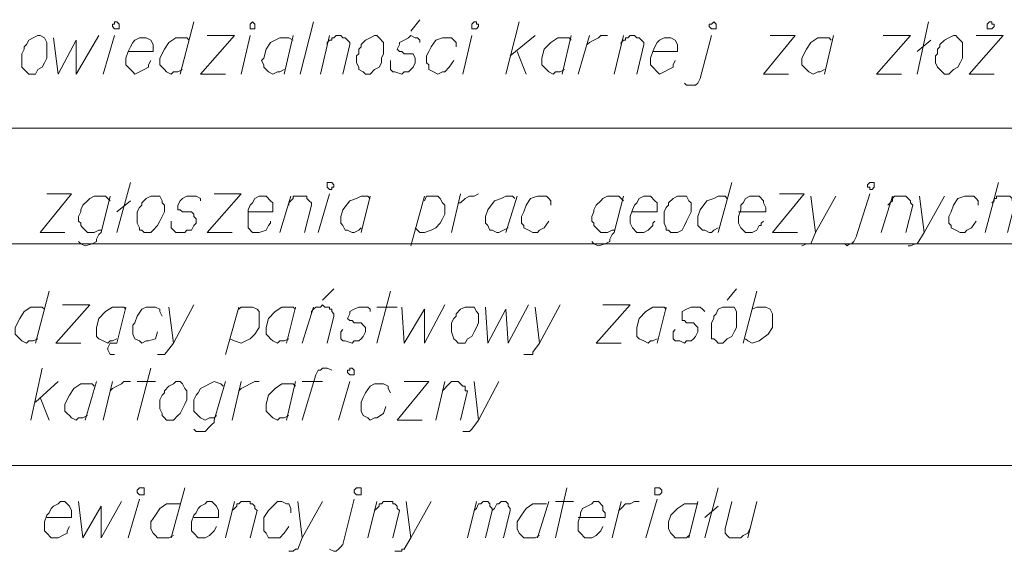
# Model space of a CAD drawing. Header units: metres. Extents: x 7431553 to 7432401, y 5544342 to 5544539.
# Tile 12 of 180: x 7432099 to 7432117, y 5544363 to 5544373. Entities that reach past the tile are written whole.
import ezdxf

# ---------------------------------------------------------------- set-up
doc = ezdxf.new("R2010")
doc.units = ezdxf.units.M
doc.header["$MEASUREMENT"] = 0
doc.layers.add('BG-PR90-PB-PZT-PZT01_2026_04_14$0$MAPA DCP', color=7, linetype='Continuous', lineweight=0)
doc.layers.add('PRIMETECH_XREF', color=7, linetype='Continuous', lineweight=5)

# ---------------------------------------------------------------- blocks, each defined once
blk = doc.blocks.new('BG-PR90-PB-PZT-PZT01_2026_04_14$0$Naddrwiną2025_v2klauzulap')
at = {"layer": 'BG-PR90-PB-PZT-PZT01_2026_04_14$0$MAPA DCP', "color": 1, "linetype": 'Continuous', "lineweight": 9, "transparency": 33554687}
for points in [[(7431791.123, 5544504.911), (7431791.123, 5544532.936)], [(7431793.282, 5544504.911), (7431793.282, 5544532.936)], [(7431797.43, 5544504.911), (7431797.43, 5544532.936)], [(7431792.52, 5544531.412), (7431792.477, 5544531.454), (7431792.435, 5544531.454), (7431792.435, 5544531.497), (7431792.393, 5544531.497), (7431792.393, 5544531.539), (7431792.393, 5544531.581), (7431792.393, 5544531.666), (7431792.393, 5544531.708), (7431792.393, 5544531.751), (7431792.435, 5544531.793), (7431792.477, 5544531.793), (7431792.477, 5544531.835), (7431792.52, 5544531.835), (7431792.562, 5544531.835), (7431793.07, 5544531.708)], [(7431789.387, 5544531.116), (7431789.387, 5544531.624), (7431790.107, 5544530.989), (7431790.107, 5544531.454)], [(7431793.07, 5544531.285), (7431792.139, 5544531.539)], [(7431792.562, 5544531.158), (7431792.477, 5544531.158), (7431792.435, 5544531.116), (7431792.393, 5544531.073), (7431792.393, 5544530.989), (7431792.393, 5544530.904), (7431792.435, 5544530.777), (7431792.562, 5544530.692), (7431792.689, 5544530.65), (7431792.774, 5544530.608), (7431792.901, 5544530.608), (7431792.943, 5544530.65), (7431792.985, 5544530.65), (7431793.028, 5544530.735), (7431793.07, 5544530.819), (7431793.07, 5544530.904), (7431793.028, 5544530.946), (7431792.985, 5544531.031), (7431792.858, 5544531.116)], [(7431792.393, 5544530.523), (7431793.07, 5544530.142), (7431793.282, 5544530.015), (7431793.282, 5544529.973), (7431793.324, 5544529.888), (7431793.324, 5544529.846)], [(7431790.107, 5544530.015), (7431789.133, 5544530.227)], [(7431789.683, 5544530.015), (7431789.472, 5544530.269)], [(7431792.393, 5544530.057), (7431793.07, 5544530.142)], [(7431789.387, 5544529.38), (7431789.387, 5544529.888), (7431790.107, 5544529.253), (7431790.107, 5544529.719)], [(7431792.562, 5544529.465), (7431792.52, 5544529.507), (7431792.477, 5544529.549), (7431792.435, 5544529.549), (7431792.393, 5544529.592), (7431792.393, 5544529.634), (7431792.393, 5544529.676), (7431792.393, 5544529.719), (7431792.393, 5544529.761), (7431792.393, 5544529.803), (7431792.435, 5544529.846), (7431792.477, 5544529.888), (7431792.52, 5544529.888), (7431792.562, 5544529.93), (7431793.07, 5544529.803)], [(7431793.07, 5544529.338), (7431792.393, 5544529.549)], [(7431793.282, 5544528.618), (7431793.282, 5544528.66), (7431793.324, 5544528.703), (7431793.282, 5544528.745), (7431793.282, 5544528.787), (7431793.239, 5544528.83), (7431793.155, 5544528.872), (7431792.35, 5544529.126)], [(7431792.393, 5544528.491), (7431793.07, 5544528.11), (7431793.282, 5544528.025), (7431793.282, 5544527.941), (7431793.324, 5544527.856)], [(7431789.387, 5544528.449), (7431790.107, 5544528.279)], [(7431789.472, 5544528.406), (7431789.429, 5544528.364), (7431789.429, 5544528.152), (7431789.514, 5544528.025), (7431789.641, 5544527.941), (7431789.81, 5544527.856), (7431789.853, 5544527.856), (7431789.937, 5544527.856), (7431789.98, 5544527.898), (7431790.022, 5544527.941), (7431790.064, 5544527.983), (7431790.107, 5544528.068), (7431790.064, 5544528.152), (7431790.064, 5544528.195), (7431790.022, 5544528.279)], [(7431792.393, 5544528.025), (7431793.07, 5544528.11)], [(7431792.35, 5544527.433), (7431792.35, 5544527.898), (7431793.07, 5544527.306), (7431793.07, 5544527.771)], [(7431789.387, 5544527.263), (7431789.387, 5544527.729), (7431790.107, 5544527.136), (7431790.107, 5544527.602)], [(7431792.689, 5544526.671), (7431792.689, 5544527.179), (7431792.604, 5544527.179), (7431792.52, 5544527.136), (7431792.477, 5544527.136), (7431792.393, 5544527.052), (7431792.393, 5544526.967), (7431792.393, 5544526.882), (7431792.435, 5544526.798), (7431792.52, 5544526.755), (7431792.562, 5544526.713), (7431792.647, 5544526.713), (7431792.774, 5544526.671), (7431792.858, 5544526.671), (7431792.901, 5544526.671), (7431792.985, 5544526.713), (7431793.07, 5544526.798), (7431793.07, 5544526.84), (7431793.07, 5544526.882), (7431793.07, 5544526.925), (7431793.028, 5544527.009), (7431792.943, 5544527.052), (7431792.943, 5544527.094), (7431792.901, 5544527.094), (7431792.858, 5544527.136)], [(7431794.509, 5544526.925), (7431794.467, 5544527.009), (7431794.467, 5544527.179), (7431794.509, 5544527.263), (7431794.594, 5544527.306), (7431794.721, 5544527.306), (7431794.848, 5544527.306), (7431794.975, 5544527.221), (7431795.102, 5544527.052), (7431795.144, 5544526.925), (7431795.102, 5544526.84), (7431795.06, 5544526.798)], [(7431795.144, 5544526.755), (7431794.171, 5544527.009)], [(7431798.785, 5544526.84), (7431798.108, 5544527.009)], [(7431798.108, 5544526.544), (7431798.616, 5544526.417), (7431798.7, 5544526.417), (7431798.743, 5544526.459), (7431798.785, 5544526.501), (7431798.785, 5544526.544), (7431798.785, 5544526.586), (7431798.785, 5544526.713), (7431798.743, 5544526.755), (7431798.7, 5544526.84), (7431798.616, 5544526.882)], [(7431794.128, 5544526.628), (7431794.34, 5544526.459)], [(7431792.139, 5544526.544), (7431793.07, 5544526.29)], [(7431792.435, 5544526.459), (7431792.393, 5544526.417), (7431792.393, 5544526.29), (7431792.435, 5544526.205), (7431792.477, 5544526.078), (7431792.647, 5544525.951), (7431792.774, 5544525.909), (7431792.858, 5544525.909), (7431792.901, 5544525.909), (7431792.943, 5544525.909), (7431793.028, 5544525.993), (7431793.028, 5544526.036), (7431793.07, 5544526.12), (7431793.07, 5544526.163), (7431793.028, 5544526.205), (7431792.985, 5544526.29)], [(7431798.785, 5544526.036), (7431797.854, 5544526.29)], [(7431798.404, 5544526.036), (7431798.192, 5544526.29)], [(7431790.276, 5544525.655), (7431790.318, 5544525.697), (7431790.318, 5544525.866), (7431790.276, 5544525.909), (7431790.191, 5544525.951), (7431789.387, 5544526.163)], [(7431794.552, 5544526.036), (7431794.509, 5544525.993), (7431794.467, 5544525.951), (7431794.467, 5544525.782), (7431794.509, 5544525.697), (7431794.552, 5544525.612), (7431794.594, 5544525.612), (7431794.679, 5544525.612), (7431794.721, 5544525.612), (7431794.721, 5544525.655), (7431794.763, 5544525.697), (7431794.763, 5544525.739), (7431794.763, 5544525.824), (7431794.806, 5544525.866), (7431794.848, 5544525.909), (7431794.89, 5544525.909), (7431794.933, 5544525.909), (7431795.017, 5544525.866), (7431795.06, 5544525.824), (7431795.102, 5544525.782), (7431795.102, 5544525.697), (7431795.144, 5544525.655), (7431795.102, 5544525.57), (7431795.102, 5544525.485), (7431795.06, 5544525.443), (7431795.017, 5544525.443), (7431794.933, 5544525.443), (7431794.89, 5544525.485)], [(7431798.108, 5544525.909), (7431798.785, 5544525.739)], [(7431798.15, 5544525.909), (7431798.15, 5544525.655), (7431798.235, 5544525.528), (7431798.362, 5544525.401), (7431798.489, 5544525.358), (7431798.573, 5544525.358), (7431798.616, 5544525.358), (7431798.7, 5544525.401), (7431798.743, 5544525.443), (7431798.785, 5544525.485), (7431798.785, 5544525.57), (7431798.785, 5544525.612), (7431798.785, 5544525.697), (7431798.743, 5544525.739)], [(7431789.683, 5544525.062), (7431789.683, 5544525.528), (7431789.556, 5544525.528), (7431789.472, 5544525.485), (7431789.429, 5544525.401), (7431789.429, 5544525.316), (7431789.429, 5544525.274), (7431789.472, 5544525.189), (7431789.514, 5544525.147), (7431789.599, 5544525.104), (7431789.683, 5544525.062), (7431789.81, 5544525.02), (7431789.853, 5544525.02), (7431789.937, 5544525.02), (7431789.98, 5544525.062), (7431790.064, 5544525.147), (7431790.107, 5544525.189), (7431790.064, 5544525.274), (7431790.022, 5544525.358), (7431789.98, 5544525.443), (7431789.937, 5544525.443), (7431789.853, 5544525.485)], [(7431794.467, 5544525.316), (7431795.144, 5544525.147)], [(7431794.509, 5544525.316), (7431794.467, 5544525.274), (7431794.467, 5544525.062), (7431794.552, 5544524.935), (7431794.679, 5544524.808), (7431794.848, 5544524.766), (7431794.89, 5544524.766), (7431794.975, 5544524.766), (7431795.017, 5544524.766), (7431795.06, 5544524.808), (7431795.102, 5544524.893), (7431795.144, 5544524.977), (7431795.102, 5544525.02), (7431795.102, 5544525.062), (7431795.06, 5544525.147)], [(7431792.689, 5544524.681), (7431792.689, 5544525.147), (7431792.52, 5544525.147), (7431792.477, 5544525.104), (7431792.393, 5544525.02), (7431792.393, 5544524.935), (7431792.393, 5544524.893), (7431792.435, 5544524.808), (7431792.52, 5544524.766), (7431792.562, 5544524.723), (7431792.647, 5544524.681), (7431792.774, 5544524.639), (7431792.858, 5544524.639), (7431792.901, 5544524.639), (7431792.985, 5544524.681), (7431793.07, 5544524.766), (7431793.07, 5544524.808), (7431793.07, 5544524.893), (7431793.028, 5544524.977), (7431792.943, 5544525.062), (7431792.901, 5544525.062), (7431792.858, 5544525.104)], [(7431798.785, 5544524.935), (7431798.065, 5544525.147)], [(7431789.556, 5544524.469), (7431789.514, 5544524.469), (7431789.472, 5544524.512), (7431789.472, 5544524.554), (7431789.429, 5544524.554), (7431789.429, 5544524.596), (7431789.387, 5544524.639), (7431789.387, 5544524.681), (7431789.387, 5544524.723), (7431789.429, 5544524.766), (7431789.429, 5544524.808), (7431789.472, 5544524.85), (7431789.514, 5544524.893), (7431789.556, 5544524.893), (7431790.107, 5544524.766)], [(7431798.277, 5544524.427), (7431798.235, 5544524.469), (7431798.15, 5544524.554), (7431798.15, 5544524.639), (7431798.108, 5544524.723), (7431798.108, 5544524.808)], [(7431794.425, 5544524.131), (7431794.425, 5544524.639), (7431795.144, 5544524.004), (7431795.144, 5544524.469)], [(7431790.107, 5544524.342), (7431789.387, 5544524.512)], [(7431793.028, 5544524.342), (7431793.028, 5544524.3), (7431793.07, 5544524.215), (7431793.07, 5544524.088), (7431792.985, 5544524.004), (7431792.943, 5544523.961), (7431792.901, 5544523.961), (7431792.858, 5544523.919), (7431792.774, 5544523.919), (7431792.689, 5544523.961), (7431792.647, 5544523.961), (7431792.562, 5544524.004), (7431792.477, 5544524.088), (7431792.435, 5544524.131), (7431792.393, 5544524.215), (7431792.393, 5544524.342), (7431792.393, 5544524.427), (7431792.477, 5544524.512)], [(7431792.393, 5544524.512), (7431793.07, 5544524.342), (7431793.112, 5544524.3), (7431793.197, 5544524.258), (7431793.239, 5544524.258), (7431793.282, 5544524.173), (7431793.324, 5544524.046), (7431793.282, 5544523.961), (7431793.239, 5544523.919)], [(7431798.785, 5544524.3), (7431798.108, 5544524.469)], [(7431789.556, 5544523.834), (7431789.514, 5544523.877), (7431789.472, 5544523.961), (7431789.429, 5544524.046), (7431789.387, 5544524.088), (7431789.387, 5544524.215)], [(7431798.404, 5544523.665), (7431798.404, 5544524.173), (7431798.319, 5544524.173), (7431798.277, 5544524.131), (7431798.192, 5544524.131), (7431798.108, 5544524.046), (7431798.108, 5544523.961), (7431798.15, 5544523.919), (7431798.192, 5544523.834), (7431798.235, 5544523.75), (7431798.319, 5544523.707), (7431798.362, 5544523.707), (7431798.489, 5544523.665), (7431798.573, 5544523.665), (7431798.658, 5544523.665), (7431798.7, 5544523.707), (7431798.785, 5544523.792), (7431798.785, 5544523.834), (7431798.785, 5544523.919), (7431798.743, 5544524.004), (7431798.7, 5544524.046), (7431798.658, 5544524.088), (7431798.573, 5544524.131)], [(7431790.107, 5544523.665), (7431789.387, 5544523.877)], [(7431789.387, 5544523.538), (7431790.107, 5544523.369)], [(7431789.472, 5544523.538), (7431789.429, 5544523.496), (7431789.429, 5544523.284), (7431789.514, 5544523.157), (7431789.641, 5544523.03), (7431789.81, 5544522.988), (7431789.853, 5544522.988), (7431789.937, 5544522.988), (7431789.98, 5544523.03), (7431790.022, 5544523.072), (7431790.064, 5544523.115), (7431790.107, 5544523.199), (7431790.064, 5544523.242), (7431790.064, 5544523.326), (7431790.022, 5544523.411)], [(7431798.108, 5544523.242), (7431798.108, 5544523.58)], [(7431794.425, 5544523.326), (7431795.144, 5544522.945), (7431795.314, 5544522.818), (7431795.356, 5544522.818), (7431795.356, 5544522.776), (7431795.356, 5544522.691), (7431795.356, 5544522.649)], [(7431798.785, 5544523.242), (7431797.854, 5544523.453)], [(7431792.562, 5544523.157), (7431792.477, 5544523.157), (7431792.435, 5544523.115), (7431792.393, 5544523.072), (7431792.393, 5544522.988), (7431792.393, 5544522.903), (7431792.435, 5544522.776), (7431792.562, 5544522.691), (7431792.689, 5544522.649), (7431792.774, 5544522.607), (7431792.901, 5544522.607), (7431792.943, 5544522.649), (7431792.985, 5544522.649), (7431793.028, 5544522.734), (7431793.07, 5544522.818), (7431793.07, 5544522.903), (7431793.028, 5544522.945), (7431792.985, 5544523.03), (7431792.858, 5544523.115)], [(7431794.467, 5544522.861), (7431795.144, 5544522.945)], [(7431798.108, 5544523.115), (7431798.785, 5544522.903)], [(7431798.15, 5544523.072), (7431798.15, 5544522.818), (7431798.235, 5544522.691), (7431798.362, 5544522.607), (7431798.489, 5544522.522), (7431798.573, 5544522.522), (7431798.616, 5544522.522), (7431798.7, 5544522.564), (7431798.743, 5544522.607), (7431798.785, 5544522.649), (7431798.785, 5544522.734), (7431798.785, 5544522.776), (7431798.785, 5544522.861), (7431798.743, 5544522.945)], [(7431789.768, 5544522.395), (7431789.387, 5544522.861)], [(7431789.683, 5544522.522), (7431790.107, 5544522.691)], [(7431794.467, 5544521.929), (7431795.144, 5544521.972), (7431794.509, 5544522.31), (7431795.144, 5544522.353), (7431794.425, 5544522.734)], [(7431790.107, 5544522.31), (7431789.133, 5544522.564)], [(7431792.393, 5544522.522), (7431793.07, 5544522.31)], [(7431792.435, 5544522.48), (7431792.393, 5544522.437), (7431792.393, 5544522.31), (7431792.435, 5544522.226), (7431792.477, 5544522.099), (7431792.647, 5544521.972), (7431792.774, 5544521.929), (7431792.858, 5544521.929), (7431792.901, 5544521.929), (7431792.943, 5544521.972), (7431793.028, 5544522.014), (7431793.028, 5544522.056), (7431793.07, 5544522.141), (7431793.07, 5544522.183), (7431793.028, 5544522.268), (7431792.985, 5544522.353)], [(7431798.277, 5544521.718), (7431798.235, 5544521.76), (7431798.15, 5544521.802), (7431798.15, 5544521.845), (7431798.108, 5544521.887), (7431798.108, 5544521.972), (7431798.15, 5544522.014), (7431798.192, 5544522.014), (7431798.235, 5544522.056), (7431798.277, 5544522.056), (7431798.235, 5544522.099), (7431798.15, 5544522.141), (7431798.15, 5544522.183), (7431798.108, 5544522.226), (7431798.108, 5544522.268), (7431798.108, 5544522.31), (7431798.15, 5544522.353), (7431798.192, 5544522.353), (7431798.235, 5544522.395), (7431798.277, 5544522.395), (7431798.785, 5544522.268)], [(7431795.864, 5544522.183), (7431796.584, 5544521.802), (7431796.753, 5544521.675), (7431796.795, 5544521.633), (7431796.795, 5544521.548), (7431796.795, 5544521.506)], [(7431798.785, 5544521.929), (7431798.277, 5544522.056)], [(7431790.107, 5544521.506), (7431789.387, 5544521.675)], [(7431792.52, 5544521.421), (7431792.52, 5544521.464), (7431792.435, 5544521.548), (7431792.393, 5544521.633), (7431792.393, 5544521.718), (7431792.35, 5544521.802)], [(7431795.864, 5544521.718), (7431796.584, 5544521.802)], [(7431798.785, 5544521.591), (7431798.108, 5544521.76)], [(7431793.07, 5544521.294), (7431792.35, 5544521.464)], [(7431796.033, 5544521.125), (7431795.991, 5544521.167), (7431795.949, 5544521.21), (7431795.906, 5544521.252), (7431795.864, 5544521.294), (7431795.864, 5544521.337), (7431795.864, 5544521.379), (7431795.864, 5544521.421), (7431795.906, 5544521.464), (7431795.949, 5544521.506), (7431795.949, 5544521.548), (7431795.991, 5544521.548), (7431796.033, 5544521.548), (7431796.033, 5544521.591), (7431796.584, 5544521.464)], [(7431789.599, 5544521.379), (7431789.514, 5544521.379), (7431789.472, 5544521.337), (7431789.429, 5544521.294), (7431789.429, 5544521.21), (7431789.429, 5544521.125), (7431789.472, 5544520.998), (7431789.599, 5544520.913), (7431789.683, 5544520.871), (7431789.768, 5544520.829), (7431789.895, 5544520.829), (7431789.937, 5544520.871), (7431790.022, 5544520.871), (7431790.064, 5544520.956), (7431790.107, 5544521.04), (7431790.064, 5544521.125), (7431790.064, 5544521.167), (7431789.98, 5544521.252), (7431789.853, 5544521.337)], [(7431792.477, 5544520.786), (7431792.393, 5544520.829), (7431792.393, 5544521.04), (7431792.435, 5544521.083), (7431792.52, 5544521.125), (7431792.562, 5544521.167), (7431792.647, 5544521.167), (7431792.731, 5544521.167), (7431792.816, 5544521.125), (7431792.901, 5544521.083), (7431792.985, 5544520.998), (7431793.028, 5544520.913), (7431793.07, 5544520.786), (7431793.07, 5544520.702), (7431792.985, 5544520.617)], [(7431794.467, 5544520.363), (7431795.144, 5544520.405), (7431794.509, 5544520.786), (7431795.144, 5544520.786), (7431794.425, 5544521.167)], [(7431796.584, 5544520.998), (7431795.864, 5544521.167)], [(7431798.108, 5544520.913), (7431798.785, 5544520.532), (7431798.997, 5544520.405), (7431798.997, 5544520.363), (7431799.039, 5544520.363), (7431799.039, 5544520.278), (7431799.039, 5544520.236)], [(7431793.324, 5544520.532), (7431792.393, 5544520.786)], [(7431795.864, 5544520.405), (7431795.864, 5544520.871), (7431796.584, 5544520.278), (7431796.584, 5544520.744)], [(7431789.091, 5544520.702), (7431789.302, 5544520.532)], [(7431789.514, 5544520.702), (7431789.472, 5544520.702), (7431789.429, 5544520.659), (7431789.429, 5544520.617), (7431789.387, 5544520.532), (7431789.429, 5544520.49), (7431789.472, 5544520.405), (7431789.514, 5544520.321), (7431789.556, 5544520.321), (7431789.641, 5544520.278), (7431789.683, 5544520.321), (7431789.683, 5544520.363), (7431789.726, 5544520.405), (7431789.726, 5544520.448), (7431789.726, 5544520.532), (7431789.726, 5544520.575), (7431789.81, 5544520.617), (7431789.853, 5544520.617), (7431789.895, 5544520.617), (7431789.98, 5544520.575), (7431790.022, 5544520.532), (7431790.064, 5544520.49), (7431790.064, 5544520.405), (7431790.107, 5544520.363), (7431790.064, 5544520.236), (7431790.064, 5544520.194), (7431790.022, 5544520.151), (7431789.98, 5544520.151), (7431789.895, 5544520.151), (7431789.853, 5544520.151)], [(7431798.108, 5544520.448), (7431798.785, 5544520.532)], [(7431794.467, 5544519.897), (7431794.467, 5544520.278)], [(7431798.277, 5544519.855), (7431798.235, 5544519.897), (7431798.192, 5544519.94), (7431798.15, 5544519.94), (7431798.15, 5544519.982), (7431798.108, 5544520.024), (7431798.108, 5544520.067), (7431798.108, 5544520.109), (7431798.108, 5544520.151), (7431798.108, 5544520.194), (7431798.15, 5544520.194), (7431798.15, 5544520.236), (7431798.192, 5544520.278), (7431798.235, 5544520.278), (7431798.277, 5544520.321), (7431798.785, 5544520.194)], [(7431795.144, 5544519.897), (7431794.171, 5544520.151)], [(7431796.076, 5544520.151), (7431795.991, 5544520.109), (7431795.949, 5544520.109), (7431795.906, 5544520.024), (7431795.906, 5544519.94), (7431795.906, 5544519.855), (7431795.949, 5544519.77), (7431796.076, 5544519.686), (7431796.16, 5544519.643), (7431796.245, 5544519.601), (7431796.372, 5544519.601), (7431796.414, 5544519.601), (7431796.499, 5544519.643), (7431796.541, 5544519.728), (7431796.584, 5544519.77), (7431796.541, 5544519.855), (7431796.541, 5544519.897), (7431796.457, 5544520.024), (7431796.33, 5544520.067)], [(7431798.785, 5544519.728), (7431798.108, 5544519.897)], [(7431792.393, 5544519.77), (7431793.07, 5544519.601)], [(7431792.435, 5544519.77), (7431792.393, 5544519.728), (7431792.393, 5544519.601), (7431792.435, 5544519.516), (7431792.477, 5544519.389), (7431792.647, 5544519.262), (7431792.774, 5544519.22), (7431792.858, 5544519.22), (7431792.901, 5544519.22), (7431792.943, 5544519.262), (7431793.028, 5544519.305), (7431793.028, 5544519.347), (7431793.07, 5544519.432), (7431793.07, 5544519.474), (7431793.028, 5544519.559), (7431792.985, 5544519.601)], [(7431794.552, 5544519.77), (7431794.509, 5544519.77), (7431794.467, 5544519.728), (7431794.467, 5544519.559), (7431794.509, 5544519.474), (7431794.552, 5544519.389), (7431794.594, 5544519.389), (7431794.679, 5544519.347), (7431794.721, 5544519.389), (7431794.721, 5544519.432), (7431794.763, 5544519.474), (7431794.763, 5544519.516), (7431794.763, 5544519.601), (7431794.806, 5544519.643), (7431794.848, 5544519.686), (7431794.89, 5544519.686), (7431794.933, 5544519.686), (7431795.017, 5544519.643), (7431795.06, 5544519.601), (7431795.102, 5544519.559), (7431795.102, 5544519.474), (7431795.144, 5544519.432), (7431795.102, 5544519.305), (7431795.102, 5544519.262), (7431795.06, 5544519.22), (7431795.017, 5544519.22), (7431794.933, 5544519.22), (7431794.89, 5544519.262)], [(7431798.997, 5544519.008), (7431799.039, 5544519.093), (7431799.039, 5544519.135), (7431798.997, 5544519.178), (7431798.954, 5544519.22), (7431798.912, 5544519.262), (7431798.065, 5544519.474)], [(7431789.556, 5544518.966), (7431789.514, 5544518.966), (7431789.472, 5544519.008), (7431789.472, 5544519.051), (7431789.429, 5544519.051), (7431789.429, 5544519.093), (7431789.387, 5544519.135), (7431789.387, 5544519.178), (7431789.387, 5544519.22), (7431789.429, 5544519.262), (7431789.429, 5544519.305), (7431789.472, 5544519.347), (7431789.514, 5544519.389), (7431789.556, 5544519.389), (7431790.107, 5544519.262)], [(7431796.584, 5544519.178), (7431795.864, 5544519.389)], [(7431794.128, 5544519.093), (7431794.34, 5544518.881)], [(7431794.594, 5544518.67), (7431794.552, 5544518.67), (7431794.509, 5544518.712), (7431794.467, 5544518.754), (7431794.467, 5544518.797), (7431794.467, 5544518.839), (7431794.425, 5544518.881), (7431794.467, 5544518.924), (7431794.467, 5544518.966), (7431794.467, 5544519.008), (7431794.509, 5544519.008), (7431794.509, 5544519.051), (7431794.552, 5544519.051), (7431794.594, 5544519.093), (7431794.636, 5544519.093), (7431795.144, 5544518.966)], [(7431790.107, 5544518.839), (7431789.387, 5544519.008)], [(7431793.07, 5544518.797), (7431792.35, 5544519.008)], [(7431795.652, 5544519.051), (7431795.61, 5544518.966), (7431795.61, 5544518.881), (7431795.652, 5544518.839), (7431795.652, 5544518.797), (7431795.737, 5544518.754), (7431796.584, 5544518.5)], [(7431795.864, 5544518.5), (7431795.864, 5544518.881)], [(7431798.108, 5544518.881), (7431798.785, 5544518.5), (7431798.997, 5544518.416), (7431798.997, 5544518.373), (7431799.039, 5544518.331), (7431799.039, 5544518.246)], [(7431790.107, 5544518.458), (7431789.133, 5544518.712)], [(7431795.144, 5544518.5), (7431794.467, 5544518.712)], [(7431792.562, 5544518.246), (7431792.52, 5544518.246), (7431792.477, 5544518.289), (7431792.435, 5544518.331), (7431792.393, 5544518.331), (7431792.393, 5544518.373), (7431792.393, 5544518.416), (7431792.393, 5544518.458), (7431792.393, 5544518.5), (7431792.393, 5544518.543), (7431792.393, 5544518.585), (7431792.435, 5544518.585), (7431792.477, 5544518.627), (7431792.52, 5544518.67), (7431792.562, 5544518.67), (7431793.07, 5544518.543)], [(7431789.387, 5544518.331), (7431790.107, 5544518.162)], [(7431789.472, 5544518.331), (7431789.429, 5544518.246), (7431789.429, 5544518.077), (7431789.514, 5544517.908), (7431789.641, 5544517.823), (7431789.81, 5544517.781), (7431789.853, 5544517.738), (7431789.937, 5544517.781), (7431789.98, 5544517.781), (7431790.022, 5544517.823), (7431790.064, 5544517.865), (7431790.107, 5544517.95), (7431790.064, 5544518.035), (7431790.064, 5544518.077), (7431790.022, 5544518.162)], [(7431794.467, 5544518.373), (7431795.144, 5544518.204)], [(7431794.509, 5544518.373), (7431794.467, 5544518.331), (7431794.467, 5544518.119), (7431794.552, 5544517.992), (7431794.679, 5544517.865), (7431794.848, 5544517.823), (7431794.89, 5544517.823), (7431794.975, 5544517.823), (7431795.017, 5544517.865), (7431795.06, 5544517.908), (7431795.102, 5544517.95), (7431795.144, 5544518.035), (7431795.102, 5544518.077), (7431795.102, 5544518.162), (7431795.06, 5544518.246)], [(7431795.864, 5544518.373), (7431796.584, 5544518.204)], [(7431795.949, 5544518.373), (7431795.906, 5544518.331), (7431795.906, 5544518.119), (7431795.991, 5544517.992), (7431796.118, 5544517.865), (7431796.287, 5544517.823), (7431796.33, 5544517.823), (7431796.414, 5544517.823), (7431796.457, 5544517.865), (7431796.499, 5544517.908), (7431796.541, 5544517.95), (7431796.584, 5544518.035), (7431796.541, 5544518.077), (7431796.541, 5544518.162), (7431796.499, 5544518.246)], [(7431798.108, 5544518.416), (7431798.785, 5544518.5)], [(7431793.07, 5544518.077), (7431792.393, 5544518.289)], [(7431798.319, 5544518.289), (7431798.235, 5544518.289), (7431798.15, 5544518.246), (7431798.15, 5544518.204), (7431798.108, 5544518.119), (7431798.108, 5544518.035), (7431798.192, 5544517.95), (7431798.277, 5544517.865), (7431798.404, 5544517.781), (7431798.489, 5544517.781), (7431798.616, 5544517.781), (7431798.658, 5544517.781), (7431798.7, 5544517.823), (7431798.785, 5544517.865), (7431798.785, 5544517.95), (7431798.785, 5544518.035), (7431798.785, 5544518.077), (7431798.7, 5544518.162), (7431798.573, 5544518.246)], [(7431792.689, 5544517.484), (7431792.689, 5544517.95), (7431792.52, 5544517.95), (7431792.477, 5544517.908), (7431792.393, 5544517.823), (7431792.393, 5544517.781), (7431792.393, 5544517.696), (7431792.435, 5544517.611), (7431792.52, 5544517.569), (7431792.562, 5544517.527), (7431792.647, 5544517.484), (7431792.774, 5544517.484), (7431792.858, 5544517.484), (7431792.901, 5544517.484), (7431792.985, 5544517.484), (7431793.07, 5544517.569), (7431793.07, 5544517.654), (7431793.07, 5544517.696), (7431793.028, 5544517.823), (7431792.943, 5544517.865), (7431792.901, 5544517.908), (7431792.858, 5544517.908)], [(7431794.509, 5544517.315), (7431794.467, 5544517.357), (7431794.467, 5544517.569), (7431794.509, 5544517.654), (7431794.552, 5544517.696), (7431794.636, 5544517.696), (7431794.721, 5544517.696), (7431794.806, 5544517.696), (7431794.848, 5544517.696), (7431794.975, 5544517.611), (7431795.06, 5544517.527), (7431795.102, 5544517.442), (7431795.144, 5544517.357), (7431795.102, 5544517.23), (7431795.06, 5544517.146)], [(7431796.033, 5544517.315), (7431795.991, 5544517.357), (7431795.949, 5544517.442), (7431795.906, 5544517.527), (7431795.864, 5544517.611), (7431795.864, 5544517.696)], [(7431798.277, 5544517.188), (7431798.235, 5544517.23), (7431798.192, 5544517.273), (7431798.15, 5544517.273), (7431798.15, 5544517.315), (7431798.108, 5544517.357), (7431798.108, 5544517.4), (7431798.108, 5544517.442), (7431798.108, 5544517.484), (7431798.108, 5544517.527), (7431798.15, 5544517.527), (7431798.15, 5544517.569), (7431798.192, 5544517.611), (7431798.235, 5544517.611), (7431798.277, 5544517.654), (7431798.785, 5544517.527)], [(7431790.107, 5544517.357), (7431789.387, 5544517.527)], [(7431789.387, 5544516.722), (7431789.387, 5544517.23), (7431790.107, 5544516.595), (7431790.107, 5544517.061)], [(7431792.35, 5544516.849), (7431792.35, 5544517.357), (7431793.07, 5544516.722), (7431793.07, 5544517.188)], [(7431795.356, 5544517.061), (7431794.467, 5544517.315)], [(7431796.584, 5544517.188), (7431795.864, 5544517.357)], [(7431798.785, 5544517.061), (7431798.108, 5544517.23)], [(7431795.864, 5544517.061), (7431796.584, 5544516.849), (7431796.626, 5544516.849), (7431796.668, 5544516.807), (7431796.711, 5544516.765), (7431796.795, 5544516.68), (7431796.795, 5544516.595), (7431796.795, 5544516.511), (7431796.753, 5544516.468)], [(7431796.499, 5544516.892), (7431796.541, 5544516.849), (7431796.541, 5544516.765), (7431796.584, 5544516.68), (7431796.541, 5544516.595), (7431796.499, 5544516.553), (7431796.457, 5544516.511), (7431796.414, 5544516.468), (7431796.372, 5544516.468), (7431796.287, 5544516.468), (7431796.203, 5544516.468), (7431796.118, 5544516.511), (7431796.076, 5544516.553), (7431795.991, 5544516.595), (7431795.949, 5544516.68), (7431795.906, 5544516.765), (7431795.864, 5544516.849), (7431795.906, 5544516.976), (7431795.949, 5544517.019)], [(7431798.404, 5544516.468), (7431798.404, 5544516.934), (7431798.277, 5544516.934), (7431798.192, 5544516.892), (7431798.108, 5544516.807), (7431798.108, 5544516.722), (7431798.15, 5544516.68), (7431798.192, 5544516.595), (7431798.235, 5544516.553), (7431798.319, 5544516.511), (7431798.362, 5544516.468), (7431798.489, 5544516.426), (7431798.573, 5544516.426), (7431798.658, 5544516.426), (7431798.7, 5544516.468), (7431798.785, 5544516.553), (7431798.785, 5544516.595), (7431798.785, 5544516.68), (7431798.743, 5544516.765), (7431798.7, 5544516.807), (7431798.658, 5544516.849), (7431798.573, 5544516.892)], [(7431792.477, 5544516.595), (7431792.435, 5544516.595), (7431792.393, 5544516.511), (7431792.393, 5544516.341), (7431792.435, 5544516.257), (7431792.477, 5544516.214), (7431792.562, 5544516.172), (7431792.604, 5544516.172), (7431792.647, 5544516.172), (7431792.647, 5544516.214), (7431792.689, 5544516.257), (7431792.689, 5544516.299), (7431792.689, 5544516.341), (7431792.689, 5544516.426), (7431792.731, 5544516.468), (7431792.774, 5544516.468), (7431792.816, 5544516.511), (7431792.901, 5544516.511), (7431792.943, 5544516.468), (7431793.028, 5544516.426), (7431793.028, 5544516.341), (7431793.07, 5544516.299), (7431793.07, 5544516.214), (7431793.07, 5544516.13), (7431793.028, 5544516.087), (7431792.985, 5544516.045), (7431792.943, 5544516.045), (7431792.901, 5544516.045), (7431792.858, 5544516.045)], [(7431789.133, 5544516.468), (7431790.107, 5544516.214)], [(7431789.472, 5544516.384), (7431789.429, 5544516.341), (7431789.429, 5544516.13), (7431789.514, 5544516.003), (7431789.641, 5544515.918), (7431789.81, 5544515.833), (7431789.853, 5544515.833), (7431789.937, 5544515.833), (7431789.98, 5544515.876), (7431790.022, 5544515.918), (7431790.064, 5544515.96), (7431790.107, 5544516.045), (7431790.064, 5544516.087), (7431790.064, 5544516.172), (7431790.022, 5544516.257)], [(7431794.425, 5544516.468), (7431795.144, 5544516.087), (7431795.314, 5544515.96), (7431795.356, 5544515.918), (7431795.356, 5544515.876), (7431795.356, 5544515.833), (7431795.356, 5544515.791)], [(7431797.854, 5544516.299), (7431798.785, 5544516.045)], [(7431798.15, 5544516.214), (7431798.15, 5544515.96), (7431798.235, 5544515.833), (7431798.362, 5544515.749), (7431798.489, 5544515.664), (7431798.573, 5544515.664), (7431798.616, 5544515.664), (7431798.7, 5544515.706), (7431798.743, 5544515.749), (7431798.785, 5544515.791), (7431798.785, 5544515.876), (7431798.785, 5544515.918), (7431798.785, 5544516.003), (7431798.743, 5544516.087)], [(7431794.467, 5544516.003), (7431795.144, 5544516.087)], [(7431794.636, 5544515.876), (7431794.552, 5544515.833), (7431794.509, 5544515.833), (7431794.467, 5544515.749), (7431794.467, 5544515.664), (7431794.467, 5544515.579), (7431794.509, 5544515.495), (7431794.636, 5544515.41), (7431794.763, 5544515.368), (7431794.806, 5544515.325), (7431794.933, 5544515.325), (7431794.975, 5544515.325), (7431795.06, 5544515.368), (7431795.102, 5544515.452), (7431795.144, 5544515.495), (7431795.102, 5544515.579), (7431795.102, 5544515.622), (7431795.06, 5544515.749), (7431794.933, 5544515.791)], [(7431795.864, 5544515.41), (7431795.864, 5544515.749)], [(7431789.683, 5544515.241), (7431789.683, 5544515.706), (7431789.556, 5544515.706), (7431789.472, 5544515.664), (7431789.429, 5544515.579), (7431789.429, 5544515.495), (7431789.429, 5544515.452), (7431789.472, 5544515.368), (7431789.514, 5544515.325), (7431789.599, 5544515.283), (7431789.683, 5544515.241), (7431789.81, 5544515.198), (7431789.853, 5544515.198), (7431789.937, 5544515.198), (7431789.98, 5544515.241), (7431790.064, 5544515.325), (7431790.107, 5544515.368), (7431790.064, 5544515.452), (7431790.022, 5544515.537), (7431789.98, 5544515.622), (7431789.937, 5544515.622), (7431789.853, 5544515.664)], [(7431796.584, 5544515.41), (7431795.61, 5544515.664)], [(7431798.785, 5544515.241), (7431798.065, 5544515.452)], [(7431793.07, 5544515.029), (7431792.139, 5544515.283)], [(7431792.689, 5544515.029), (7431792.477, 5544515.283)], [(7431794.467, 5544515.198), (7431795.144, 5544515.029)], [(7431794.509, 5544515.198), (7431794.467, 5544515.156), (7431794.467, 5544514.944), (7431794.552, 5544514.817), (7431794.679, 5544514.69), (7431794.848, 5544514.648), (7431794.89, 5544514.648), (7431794.975, 5544514.648), (7431795.017, 5544514.648), (7431795.06, 5544514.69), (7431795.102, 5544514.775), (7431795.144, 5544514.86), (7431795.102, 5544514.902), (7431795.102, 5544514.944), (7431795.06, 5544515.029)], [(7431796.033, 5544514.902), (7431795.991, 5544514.944), (7431795.949, 5544515.029), (7431795.906, 5544515.114), (7431795.864, 5544515.156), (7431795.864, 5544515.283)], [(7431795.144, 5544515.029), (7431795.144, 5544514.902), (7431795.229, 5544514.86), (7431795.271, 5544514.86), (7431795.356, 5544514.902), (7431795.356, 5544514.987)], [(7431798.108, 5544514.309), (7431798.785, 5544514.394), (7431798.192, 5544514.733), (7431798.785, 5544514.733), (7431798.108, 5544515.114)], [(7431790.107, 5544514.775), (7431789.387, 5544514.987)], [(7431793.028, 5544514.733), (7431793.028, 5544514.69), (7431793.07, 5544514.606), (7431793.07, 5544514.479), (7431792.985, 5544514.394), (7431792.943, 5544514.352), (7431792.901, 5544514.352), (7431792.858, 5544514.309), (7431792.774, 5544514.309), (7431792.689, 5544514.352), (7431792.647, 5544514.352), (7431792.562, 5544514.394), (7431792.477, 5544514.479), (7431792.435, 5544514.521), (7431792.393, 5544514.606), (7431792.393, 5544514.69), (7431792.393, 5544514.817), (7431792.477, 5544514.902)], [(7431792.393, 5544514.902), (7431793.07, 5544514.733), (7431793.112, 5544514.69), (7431793.197, 5544514.648), (7431793.239, 5544514.648), (7431793.282, 5544514.563), (7431793.324, 5544514.436), (7431793.282, 5544514.352), (7431793.239, 5544514.309)], [(7431796.584, 5544514.775), (7431795.864, 5544514.944)], [(7431789.429, 5544513.844), (7431790.107, 5544513.928), (7431789.472, 5544514.267), (7431790.107, 5544514.267), (7431789.387, 5544514.69)], [(7431795.864, 5544514.648), (7431796.584, 5544514.436)], [(7431794.425, 5544514.013), (7431794.425, 5544514.521), (7431795.144, 5544513.886), (7431795.144, 5544514.352)], [(7431795.949, 5544514.606), (7431795.906, 5544514.563), (7431795.906, 5544514.352), (7431795.991, 5544514.225), (7431796.118, 5544514.14), (7431796.287, 5544514.055), (7431796.33, 5544514.055), (7431796.414, 5544514.055), (7431796.457, 5544514.098), (7431796.499, 5544514.14), (7431796.541, 5544514.182), (7431796.584, 5544514.267), (7431796.541, 5544514.309), (7431796.541, 5544514.394), (7431796.499, 5544514.479)], [(7431792.35, 5544513.717), (7431792.35, 5544514.182), (7431793.07, 5544513.59), (7431793.07, 5544514.055)], [(7431798.404, 5544513.717), (7431798.404, 5544514.182), (7431798.277, 5544514.182), (7431798.192, 5544514.14), (7431798.108, 5544514.055), (7431798.108, 5544513.971), (7431798.15, 5544513.928), (7431798.192, 5544513.844), (7431798.235, 5544513.801), (7431798.319, 5544513.759), (7431798.362, 5544513.717), (7431798.489, 5544513.674), (7431798.573, 5544513.674), (7431798.658, 5544513.674), (7431798.7, 5544513.717), (7431798.785, 5544513.801), (7431798.785, 5544513.886), (7431798.785, 5544513.928), (7431798.743, 5544514.013), (7431798.7, 5544514.098), (7431798.658, 5544514.098), (7431798.573, 5544514.14)], [(7431796.245, 5544513.505), (7431795.864, 5544513.928)], [(7431794.171, 5544513.759), (7431795.144, 5544513.505)], [(7431796.16, 5544513.59), (7431796.584, 5544513.759)], [(7431794.509, 5544513.674), (7431794.467, 5544513.632), (7431794.467, 5544513.42), (7431794.552, 5544513.293), (7431794.679, 5544513.209), (7431794.848, 5544513.124), (7431794.89, 5544513.124), (7431794.975, 5544513.124), (7431795.017, 5544513.166), (7431795.06, 5544513.209), (7431795.102, 5544513.251), (7431795.144, 5544513.336), (7431795.102, 5544513.378), (7431795.102, 5544513.463), (7431795.06, 5544513.547)], [(7431796.584, 5544513.42), (7431795.61, 5544513.632)]]:
    blk.add_lwpolyline(points, dxfattribs=at)
for points in [[(7431789.133, 5544531.37), (7431789.133, 5544531.412), (7431789.175, 5544531.412), (7431789.175, 5544531.454), (7431789.218, 5544531.454), (7431789.26, 5544531.412), (7431789.26, 5544531.37), (7431789.26, 5544531.327), (7431789.218, 5544531.327), (7431789.175, 5544531.327)], [(7431789.387, 5544530.692), (7431789.387, 5544530.735), (7431789.429, 5544530.777), (7431789.514, 5544530.862), (7431789.556, 5544530.862), (7431789.599, 5544530.862), (7431789.641, 5544530.862), (7431789.726, 5544530.862), (7431789.81, 5544530.862), (7431789.895, 5544530.819), (7431789.98, 5544530.777), (7431790.022, 5544530.692), (7431790.107, 5544530.608), (7431790.107, 5544530.523), (7431790.064, 5544530.481), (7431790.022, 5544530.438), (7431789.98, 5544530.396), (7431789.895, 5544530.354), (7431789.768, 5544530.354), (7431789.726, 5544530.396), (7431789.641, 5544530.396), (7431789.599, 5544530.438), (7431789.556, 5544530.438), (7431789.472, 5544530.523), (7431789.429, 5544530.608)], [(7431792.139, 5544529.126), (7431792.139, 5544529.211), (7431792.223, 5544529.211), (7431792.266, 5544529.168), (7431792.266, 5544529.126), (7431792.223, 5544529.126), (7431792.223, 5544529.084), (7431792.181, 5544529.084)], [(7431794.467, 5544526.459), (7431794.467, 5544526.586), (7431794.552, 5544526.628), (7431794.848, 5544526.628), (7431794.933, 5544526.586), (7431795.017, 5544526.544), (7431795.06, 5544526.459), (7431795.144, 5544526.374), (7431795.144, 5544526.29), (7431795.102, 5544526.247), (7431795.06, 5544526.205), (7431795.06, 5544526.163), (7431794.933, 5544526.163), (7431794.806, 5544526.163), (7431794.763, 5544526.163), (7431794.679, 5544526.205), (7431794.636, 5544526.205), (7431794.594, 5544526.247), (7431794.509, 5544526.29), (7431794.467, 5544526.374)], [(7431789.133, 5544526.205), (7431789.175, 5544526.247), (7431789.26, 5544526.247), (7431789.26, 5544526.163), (7431789.218, 5544526.12), (7431789.175, 5544526.12), (7431789.175, 5544526.163)], [(7431792.393, 5544525.57), (7431792.393, 5544525.697), (7431792.477, 5544525.739), (7431792.52, 5544525.782), (7431792.562, 5544525.782), (7431792.604, 5544525.782), (7431792.689, 5544525.782), (7431792.774, 5544525.739), (7431792.858, 5544525.697), (7431792.943, 5544525.655), (7431793.028, 5544525.612), (7431793.07, 5544525.528), (7431793.07, 5544525.401), (7431793.028, 5544525.358), (7431793.028, 5544525.316), (7431792.985, 5544525.316), (7431792.901, 5544525.274), (7431792.731, 5544525.274), (7431792.689, 5544525.274), (7431792.604, 5544525.316), (7431792.562, 5544525.358), (7431792.52, 5544525.358), (7431792.435, 5544525.443), (7431792.393, 5544525.528)], [(7431797.854, 5544525.147), (7431797.854, 5544525.189), (7431797.896, 5544525.231), (7431797.938, 5544525.231), (7431797.981, 5544525.189), (7431797.981, 5544525.147), (7431797.981, 5544525.104), (7431797.938, 5544525.104), (7431797.896, 5544525.104), (7431797.854, 5544525.104)], [(7431789.133, 5544521.718), (7431789.133, 5544521.76), (7431789.175, 5544521.76), (7431789.175, 5544521.802), (7431789.218, 5544521.802), (7431789.26, 5544521.76), (7431789.26, 5544521.718), (7431789.26, 5544521.675), (7431789.218, 5544521.675), (7431789.175, 5544521.675)], [(7431794.467, 5544521.591), (7431794.467, 5544521.718), (7431794.552, 5544521.76), (7431794.594, 5544521.802), (7431794.636, 5544521.802), (7431794.679, 5544521.802), (7431794.763, 5544521.802), (7431794.848, 5544521.76), (7431794.933, 5544521.718), (7431795.017, 5544521.675), (7431795.06, 5544521.591), (7431795.144, 5544521.548), (7431795.144, 5544521.421), (7431795.102, 5544521.379), (7431795.06, 5544521.337), (7431794.933, 5544521.294), (7431794.806, 5544521.294), (7431794.763, 5544521.294), (7431794.679, 5544521.337), (7431794.636, 5544521.379), (7431794.594, 5544521.379), (7431794.509, 5544521.464), (7431794.467, 5544521.548)], [(7431789.387, 5544519.855), (7431789.387, 5544519.897), (7431789.429, 5544519.94), (7431789.514, 5544520.024), (7431789.556, 5544520.024), (7431789.599, 5544520.024), (7431789.641, 5544520.024), (7431789.726, 5544520.024), (7431789.81, 5544519.982), (7431789.895, 5544519.982), (7431789.98, 5544519.94), (7431790.022, 5544519.855), (7431790.107, 5544519.77), (7431790.107, 5544519.686), (7431790.064, 5544519.643), (7431790.022, 5544519.559), (7431789.98, 5544519.559), (7431789.895, 5544519.516), (7431789.768, 5544519.516), (7431789.726, 5544519.559), (7431789.641, 5544519.559), (7431789.599, 5544519.601), (7431789.556, 5544519.601), (7431789.472, 5544519.686), (7431789.429, 5544519.77)], [(7431795.61, 5544519.389), (7431795.61, 5544519.432), (7431795.652, 5544519.474), (7431795.737, 5544519.474), (7431795.737, 5544519.432), (7431795.737, 5544519.389), (7431795.695, 5544519.347), (7431795.652, 5544519.347), (7431795.652, 5544519.389)], [(7431797.854, 5544519.516), (7431797.854, 5544519.601), (7431797.981, 5544519.601), (7431797.981, 5544519.516), (7431797.938, 5544519.474), (7431797.896, 5544519.474)], [(7431792.139, 5544519.008), (7431792.139, 5544519.051), (7431792.181, 5544519.093), (7431792.223, 5544519.093), (7431792.223, 5544519.051), (7431792.266, 5544519.051), (7431792.266, 5544519.008), (7431792.223, 5544518.966), (7431792.181, 5544518.966), (7431792.139, 5544518.966)], [(7431789.133, 5544517.569), (7431789.175, 5544517.611), (7431789.26, 5544517.611), (7431789.26, 5544517.527), (7431789.218, 5544517.527), (7431789.175, 5544517.527)], [(7431795.864, 5544516.13), (7431795.864, 5544516.214), (7431795.906, 5544516.257), (7431795.991, 5544516.299), (7431796.033, 5544516.341), (7431796.076, 5544516.341), (7431796.203, 5544516.341), (7431796.287, 5544516.299), (7431796.372, 5544516.257), (7431796.457, 5544516.214), (7431796.499, 5544516.172), (7431796.584, 5544516.087), (7431796.584, 5544515.96), (7431796.541, 5544515.918), (7431796.499, 5544515.876), (7431796.457, 5544515.876), (7431796.372, 5544515.833), (7431796.245, 5544515.833), (7431796.203, 5544515.833), (7431796.118, 5544515.876), (7431796.076, 5544515.918), (7431796.033, 5544515.918), (7431795.949, 5544516.003), (7431795.906, 5544516.087)], [(7431792.393, 5544515.706), (7431792.393, 5544515.833), (7431792.477, 5544515.876), (7431792.52, 5544515.876), (7431792.562, 5544515.918), (7431792.604, 5544515.918), (7431792.689, 5544515.918), (7431792.774, 5544515.876), (7431792.858, 5544515.833), (7431792.943, 5544515.791), (7431793.028, 5544515.706), (7431793.07, 5544515.664), (7431793.07, 5544515.537), (7431793.028, 5544515.495), (7431793.028, 5544515.452), (7431792.985, 5544515.452), (7431792.901, 5544515.41), (7431792.731, 5544515.41), (7431792.689, 5544515.41), (7431792.604, 5544515.452), (7431792.562, 5544515.495), (7431792.52, 5544515.495), (7431792.435, 5544515.579), (7431792.393, 5544515.664)], [(7431797.854, 5544515.452), (7431797.854, 5544515.537), (7431797.981, 5544515.537), (7431797.981, 5544515.452), (7431797.938, 5544515.41), (7431797.896, 5544515.41)], [(7431789.133, 5544514.987), (7431789.133, 5544515.029), (7431789.175, 5544515.071), (7431789.26, 5544515.071), (7431789.26, 5544515.029), (7431789.26, 5544514.987), (7431789.218, 5544514.944), (7431789.175, 5544514.944), (7431789.175, 5544514.987)], [(7431789.387, 5544513.547), (7431789.387, 5544513.59), (7431789.429, 5544513.674), (7431789.514, 5544513.717), (7431789.556, 5544513.717), (7431789.599, 5544513.717), (7431789.641, 5544513.717), (7431789.726, 5544513.717), (7431789.81, 5544513.717), (7431789.895, 5544513.674), (7431789.98, 5544513.632), (7431790.022, 5544513.547), (7431790.107, 5544513.505), (7431790.107, 5544513.378), (7431790.064, 5544513.336), (7431790.022, 5544513.293), (7431789.98, 5544513.251), (7431789.895, 5544513.251), (7431789.768, 5544513.251), (7431789.726, 5544513.251), (7431789.641, 5544513.293), (7431789.599, 5544513.293), (7431789.556, 5544513.336), (7431789.472, 5544513.378), (7431789.429, 5544513.463)]]:
    blk.add_lwpolyline(points, close=True, dxfattribs=at)
blk = doc.blocks.new('BG-PR90-PB-PZT-PZT01_2026_04_14')
at = {"layer": 'BG-PR90-PB-PZT-PZT01_2026_04_14$0$MAPA DCP', "rotation": 270}
blk.add_blockref('BG-PR90-PB-PZT-PZT01_2026_04_14$0$Naddrwiną2025_v2klauzulap', (1887585.788, 12976162.34), dxfattribs=at)

msp = doc.modelspace()

# ---------------------------------------------------------------- block references
at = {"layer": 'PRIMETECH_XREF', "linetype": 'Continuous', "lineweight": 0, "rotation": 360}
msp.add_blockref('BG-PR90-PB-PZT-PZT01_2026_04_14', (0, 0), dxfattribs=at)

doc.saveas('drawing.dxf')
